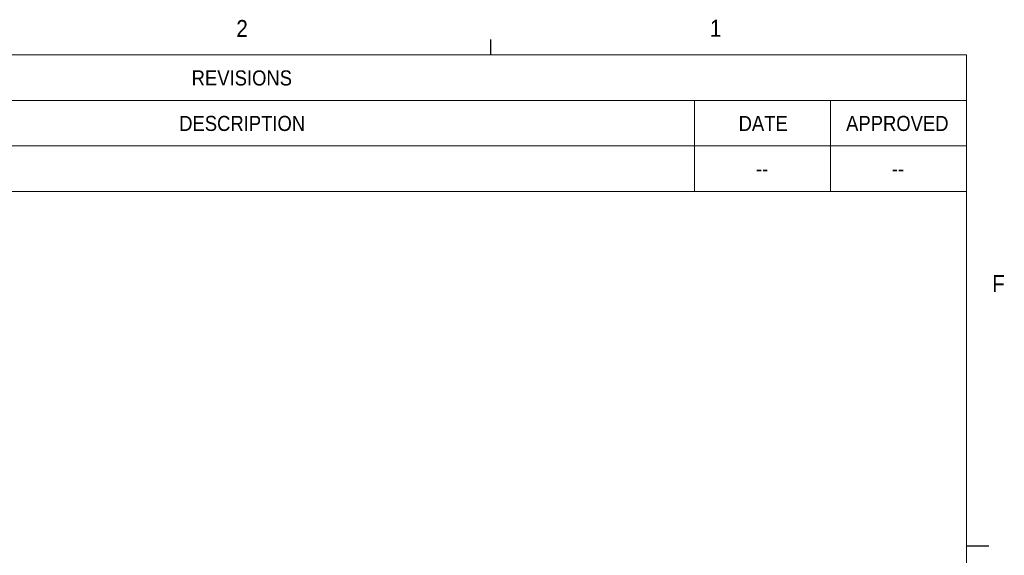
# Paper-space layout '5' of a CAD drawing. Header units: inches. Extents: x 1 to 109, y 1 to 85.
# Tile 58 of 58: x 81 to 109, y 69 to 84. Entities that reach past the tile are written whole.
import ezdxf

# ---------------------------------------------------------------- set-up
doc = ezdxf.new("R2010")
doc.units = ezdxf.units.IN
doc.header["$MEASUREMENT"] = 0
doc.layers.add('FORMAT', color=7, linetype='Continuous')
doc.styles.add('SLDTEXTSTYLE0', font='GOTHIC.TTF', dxfattribs={"width": 0.913})

# ---------------------------------------------------------------- blocks, each defined once
blk = doc.blocks.new('SW_TABLEANNOTATION_4')
at = {"color": 0, "linetype": 'Continuous', "lineweight": 0, "ltscale": 5}
for p, q in [((40, 0), (0, 0)), ((40, -3.765), (40, 0)), ((0, -1.255), (40, -1.255)), ((32.5, -1.255), (32.5, -2.51)), ((36.25, -1.255), (36.25, -2.51)), ((0, -2.51), (40, -2.51)), ((32.5, -2.51), (32.5, -3.765)), ((36.25, -2.51), (36.25, -3.765)), ((0, -3.765), (40, -3.765))]:
    blk.add_line(p, q, dxfattribs=at)
at = {"color": 0, "linetype": 'Continuous', "lineweight": 0, "ltscale": 5, "attachment_point": 1, "style": 'SLDTEXTSTYLE0'}
for s, insert, char_height in [('REVISIONS', (18.617, -0.426), 0.4167), ('DESCRIPTION', (18.273, -1.681), 0.41667), ('DATE', (33.714, -1.681), 0.4167), ('APPROVED', (36.681, -1.681), 0.4167), ('--', (34.191, -2.936), 0.4167), ('--', (37.941, -2.936), 0.4167)]:
    blk.add_mtext(s, dxfattribs=dict(at, insert=insert, char_height=char_height))

psp = doc.layouts.new('5')

# ---------------------------------------------------------------- linework, layer by layer
at = {"layer": 'FORMAT', "ltscale": 5}
for p, q in [((94.4894, 83.303), (94.4894, 83.727)), ((107.6144, 69.758), (108.2394, 69.758))]:
    psp.add_line(p, q, dxfattribs=at)
at = {"layer": 'FORMAT', "lineweight": 0, "ltscale": 5}
for p in [(2.6144, 83.303), (107.6144, 2.053)]:
    psp.add_line(p, (107.6144, 83.303), dxfattribs=at)

# ---------------------------------------------------------------- block references
at = {"color": 7, "linetype": 'Continuous', "lineweight": 0, "ltscale": 5}
psp.add_blockref('SW_TABLEANNOTATION_4', (67.6144, 83.303), dxfattribs=at)

# ---------------------------------------------------------------- texts
at = {"layer": 'FORMAT', "color": 7, "ltscale": 5, "char_height": 0.4688, "attachment_point": 1, "style": 'SLDTEXTSTYLE0'}
for s, insert in [('2', (87.4642, 84.2673)), ('1', (100.5357, 84.276)), ('F', (108.3277, 77.2269))]:
    psp.add_mtext(s, dxfattribs=dict(at, insert=insert))

doc.saveas('drawing.dxf')
